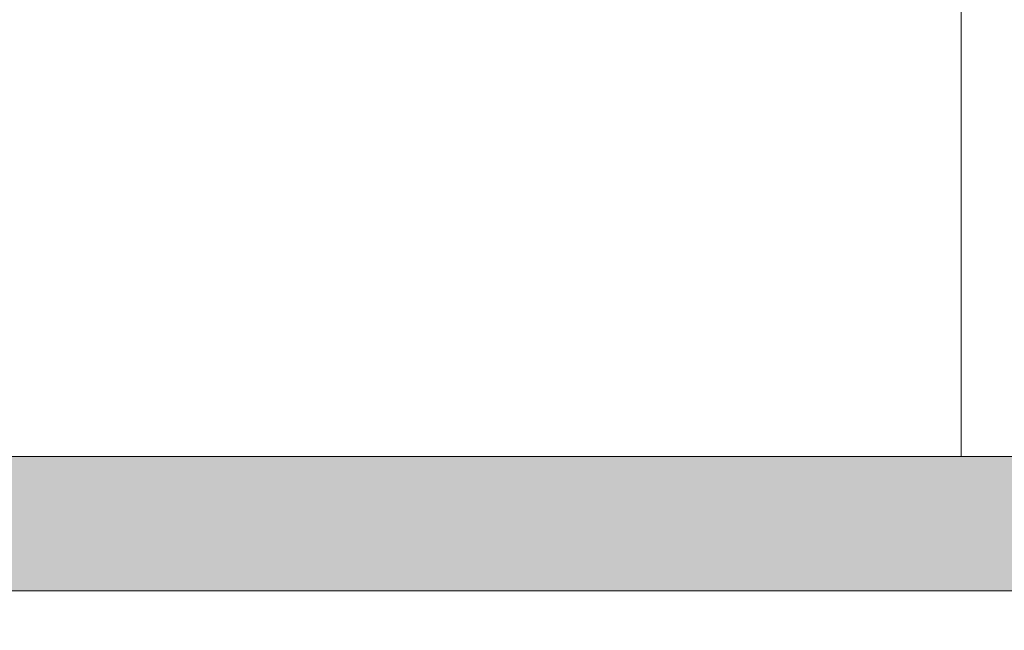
# Model space of a CAD drawing. Header units: metres. Extents: x 362935 to 596424, y 80601 to 172483.
# Tile 16 of 145: x 393382 to 394115, y 93123 to 93577. Entities that reach past the tile are written whole.
import ezdxf

# ---------------------------------------------------------------- set-up
doc = ezdxf.new("R2010")
doc.units = ezdxf.units.M
for name, color, linetype, lineweight in [('FURNITURE', 8, 'Continuous', 5), ('WALL 100', 8, 'Continuous', 5), ('WALLS', 8, 'Continuous', 5)]:
    doc.layers.add(name, color=color, linetype=linetype, lineweight=lineweight)

msp = doc.modelspace()

# ---------------------------------------------------------------- hatches: boundary and pattern name
at = {"layer": 'WALL 100', "true_color": 0x636466}
h = msp.add_hatch(color=251, dxfattribs=at)
h.dxf.hatch_style = 1
h.paths.add_polyline_path([(396724.61, 88352.34), (396724.61, 87153.04), (396624.61, 87153.04), (396624.61, 88352.34)])
h.paths.add_polyline_path([(396572.77, 87153.04), (395973.84, 87153.04), (395973.84, 87053.04), (396572.77, 87053.04)])
h.paths.add_polyline_path([(392202.78, 96243.46), (392354.04, 96268.89), (392352.78, 86123.11), (392202.78, 86123.11)])
h.paths.add_polyline_path([(395292.57, 93152.34), (395292.57, 93252.35), (395780.73, 93252.36), (395780.73, 93152.36)])
h.paths.add_polyline_path([(395880.73, 93402.36), (395880.73, 89215.59), (395780.73, 89215.59), (395780.73, 93402.36)])
h.paths.add_polyline_path([(392353.66, 93152.34), (392353.66, 93252.34), (394292.57, 93252.36), (394292.57, 93152.36)])
h.paths.add_polyline_path([(396652.78, 94293.11), (396652.78, 95056.31), (395880.73, 94886.19), (395880.73, 94252.36), (395780.73, 94252.36), (395780.73, 94966.21), (396802.78, 95195.89), (396802.78, 94293.11)])
h.paths.add_polyline_path([(401879.26, 98490.57), (401725.25, 98447.54), (400752.94, 86122.71), (400903.43, 86122.71)])

# ---------------------------------------------------------------- linework, layer by layer
at = {"layer": 'FURNITURE', "elevation": 1343980.86}
msp.add_lwpolyline([(394082.91, 93252.35), (394082.91, 93706.35), (392806.79, 93706.35), (392806.79, 96059.85), (392352.78, 96059.85), (392352.79, 93252.35)], close=True, dxfattribs=at)
at = {"layer": 'WALLS', "elevation": 1343980.86}
msp.add_lwpolyline([(392353.66, 93152.34), (392353.66, 93252.34), (394292.57, 93252.36), (394292.57, 93152.36)], close=True, dxfattribs=at)

doc.saveas('drawing.dxf')
